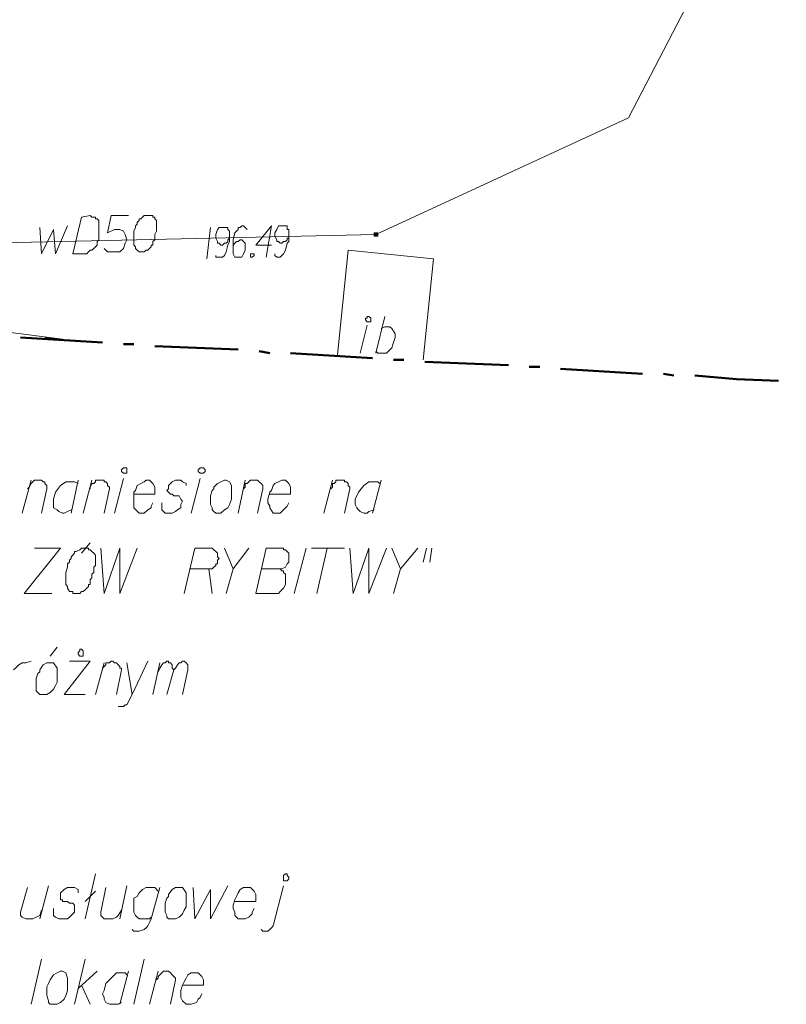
# Model space of a CAD drawing. Header units: metres. Extents: x 7431553 to 7432401, y 5544342 to 5544539.
# Tile 88 of 180: x 7432205 to 7432224, y 5544372 to 5544396. Entities that reach past the tile are written whole.
import ezdxf

# ---------------------------------------------------------------- set-up
doc = ezdxf.new("R2010")
doc.units = ezdxf.units.M
doc.header["$MEASUREMENT"] = 0
doc.layers.add('BG-PR90-PB-PZT-PZT01_2026_04_14$0$MAPA DCP', color=7, linetype='Continuous', lineweight=0)
doc.layers.add('PRIMETECH_XREF', color=7, linetype='Continuous', lineweight=5)

# ---------------------------------------------------------------- blocks, each defined once
blk = doc.blocks.new('BG-PR90-PB-PZT-PZT01_2026_04_14$0$Naddrwiną2025_v2klauzulap')
at = {"layer": 'BG-PR90-PB-PZT-PZT01_2026_04_14$0$MAPA DCP', "linetype": 'Continuous', "lineweight": 0, "transparency": 33554559}
blk.add_hatch(color=5, dxfattribs=at).paths.add_polyline_path([(7431771.48, 5544628.101), (7431771.48, 5544628.101), (7431771.522, 5544628.101), (7431771.522, 5544628.101), (7431771.522, 5544628.144), (7431771.522, 5544628.144), (7431771.522, 5544628.144), (7431771.522, 5544628.144), (7431771.522, 5544628.186), (7431771.522, 5544628.186), (7431771.522, 5544628.186), (7431771.48, 5544628.186), (7431771.48, 5544628.186), (7431771.48, 5544628.186), (7431771.48, 5544628.186), (7431771.438, 5544628.186), (7431771.438, 5544628.186), (7431771.438, 5544628.144), (7431771.438, 5544628.144), (7431771.438, 5544628.144), (7431771.438, 5544628.144), (7431771.438, 5544628.101)])
at = {"layer": 'BG-PR90-PB-PZT-PZT01_2026_04_14$0$MAPA DCP', "color": 5, "linetype": 'Continuous', "lineweight": 18, "transparency": 33554687}
for points in [[(7431762.971, 5544641.055), (7431762.929, 5544640.717), (7431762.675, 5544637.372), (7431768.644, 5544634.282), (7431771.48, 5544628.144), (7431771.776, 5544614.682), (7431771.057, 5544606.511), (7431773.216, 5544606.173)], [(7431771.014, 5544622.132), (7431771.014, 5544621.709), (7431771.438, 5544621.624), (7431771.353, 5544621.794), (7431771.353, 5544621.921), (7431771.395, 5544622.005), (7431771.48, 5544622.048), (7431771.607, 5544622.09), (7431771.692, 5544622.048), (7431771.819, 5544622.005), (7431771.903, 5544621.921), (7431771.903, 5544621.794), (7431771.903, 5544621.667), (7431771.903, 5544621.624), (7431771.819, 5544621.54)], [(7431771.311, 5544619.973), (7431771.946, 5544620.016), (7431771.353, 5544620.312), (7431771.946, 5544620.354), (7431771.268, 5544620.651)]]:
    blk.add_lwpolyline(points, dxfattribs=at)
at = {"layer": 'BG-PR90-PB-PZT-PZT01_2026_04_14$0$MAPA DCP', "linetype": 'Continuous', "lineweight": 50, "transparency": 33554687}
for points in [[(7431774.909, 5544635.891), (7431774.994, 5544636.907), (7431775.036, 5544637.923)], [(7431774.867, 5544635.129), (7431774.909, 5544635.383)], [(7431774.74, 5544632.631), (7431774.867, 5544634.621)], [(7431774.697, 5544631.869), (7431774.697, 5544632.123)], [(7431774.57, 5544629.329), (7431774.613, 5544630.345), (7431774.655, 5544631.361)], [(7431774.528, 5544628.567), (7431774.528, 5544628.821)], [(7431774.359, 5544626.069), (7431774.486, 5544628.059)], [(7431774.316, 5544625.307), (7431774.359, 5544625.561)], [(7431774.189, 5544622.767), (7431774.232, 5544623.783), (7431774.274, 5544624.799)], [(7431774.147, 5544622.005), (7431774.147, 5544622.259)], [(7431773.978, 5544619.508), (7431774.105, 5544621.497)]]:
    blk.add_lwpolyline(points, dxfattribs=at)
at = {"layer": 'BG-PR90-PB-PZT-PZT01_2026_04_14$0$MAPA DCP', "linetype": 'Continuous', "lineweight": 18, "transparency": 33554687}
for points in [[(7431774.528, 5544629.287), (7431772.073, 5544629.541), (7431771.861, 5544627.466), (7431774.401, 5544627.212)], [(7431773.766, 5544628.271), (7431773.724, 5544628.355), (7431773.724, 5544628.482), (7431773.766, 5544628.525), (7431773.893, 5544628.609), (7431773.978, 5544628.609), (7431774.105, 5544628.567), (7431774.232, 5544628.525), (7431774.359, 5544628.398), (7431774.359, 5544628.271), (7431774.359, 5544628.186), (7431774.316, 5544628.144)], [(7431774.359, 5544628.144), (7431773.47, 5544628.355)], [(7431774.359, 5544627.763), (7431773.681, 5544627.932)], [(7431774.02, 5544620.524), (7431773.639, 5544617.56)], [(7431773.978, 5544620.1), (7431774.02, 5544620.524)]]:
    blk.add_lwpolyline(points, dxfattribs=at)
at = {"layer": 'BG-PR90-PB-PZT-PZT01_2026_04_14$0$MAPA DCP', "linetype": 'Continuous', "lineweight": 9, "transparency": 33554687}
for points in [[(7431779.439, 5544629.456), (7431779.1, 5544629.498)], [(7431779.439, 5544629.287), (7431779.1, 5544629.371)], [(7431779.1, 5544628.525), (7431779.608, 5544628.736), (7431779.1, 5544629.16)], [(7431780.201, 5544628.567), (7431779.608, 5544628.736)], [(7431779.1, 5544627.509), (7431780.201, 5544627.593), (7431779.1, 5544627.974), (7431780.201, 5544627.974), (7431779.1, 5544628.398)], [(7431777.449, 5544628.271), (7431778.253, 5544628.059)], [(7431777.534, 5544628.228), (7431777.491, 5544628.186), (7431777.491, 5544627.974), (7431777.576, 5544627.847), (7431777.745, 5544627.72), (7431777.915, 5544627.636), (7431777.999, 5544627.636), (7431778.042, 5544627.636), (7431778.126, 5544627.678), (7431778.169, 5544627.72), (7431778.211, 5544627.763), (7431778.253, 5544627.847), (7431778.253, 5544627.932), (7431778.211, 5544627.974), (7431778.169, 5544628.101)], [(7431777.661, 5544627.043), (7431777.618, 5544627.085), (7431777.534, 5544627.085), (7431777.534, 5544627.128), (7431777.491, 5544627.17), (7431777.449, 5544627.17), (7431777.449, 5544627.212), (7431777.449, 5544627.255), (7431777.449, 5544627.297), (7431777.449, 5544627.339), (7431777.449, 5544627.382), (7431777.491, 5544627.382), (7431777.491, 5544627.424), (7431777.534, 5544627.466), (7431777.576, 5544627.466), (7431777.618, 5544627.509), (7431777.661, 5544627.509), (7431778.253, 5544627.382)], [(7431779.1, 5544626.577), (7431779.1, 5544627.382)], [(7431778.253, 5544626.874), (7431777.449, 5544627.085)], [(7431779.1, 5544626.958), (7431780.201, 5544626.704)], [(7431779.1, 5544626.45), (7431780.201, 5544626.154)], [(7431777.788, 5544625.561), (7431777.788, 5544626.069), (7431777.618, 5544626.069), (7431777.534, 5544626.027), (7431777.449, 5544625.942), (7431777.449, 5544625.858), (7431777.491, 5544625.773), (7431777.534, 5544625.688), (7431777.576, 5544625.646), (7431777.703, 5544625.604), (7431777.745, 5544625.561), (7431777.915, 5544625.519), (7431777.999, 5544625.519), (7431778.084, 5544625.561), (7431778.126, 5544625.561), (7431778.253, 5544625.646), (7431778.253, 5544625.731), (7431778.253, 5544625.773), (7431778.253, 5544625.815), (7431778.169, 5544625.9), (7431778.126, 5544625.942), (7431778.084, 5544625.985), (7431777.999, 5544626.027)], [(7431779.608, 5544625.35), (7431779.608, 5544625.858), (7431779.566, 5544625.942), (7431779.481, 5544625.985), (7431779.439, 5544626.027), (7431779.396, 5544626.027), (7431779.354, 5544626.027), (7431779.312, 5544626.027), (7431779.227, 5544626.027), (7431779.185, 5544625.985), (7431779.142, 5544625.942), (7431779.142, 5544625.9), (7431779.1, 5544625.9), (7431779.1, 5544625.858), (7431779.1, 5544625.815), (7431779.1, 5544625.477), (7431780.201, 5544625.223), (7431780.201, 5544625.731), (7431780.201, 5544625.773), (7431780.158, 5544625.815), (7431780.074, 5544625.9), (7431779.989, 5544625.942), (7431779.904, 5544625.942), (7431779.82, 5544625.942), (7431779.777, 5544625.942), (7431779.735, 5544625.942), (7431779.693, 5544625.9), (7431779.65, 5544625.9), (7431779.65, 5544625.858), (7431779.608, 5544625.815)], [(7431788.371, 5544625.35), (7431788.413, 5544625.392), (7431788.413, 5544625.519), (7431788.371, 5544625.561), (7431788.329, 5544625.604), (7431788.286, 5544625.646), (7431787.313, 5544625.9)], [(7431777.661, 5544624.926), (7431777.618, 5544624.969), (7431777.534, 5544624.969), (7431777.534, 5544625.011), (7431777.491, 5544625.053), (7431777.449, 5544625.096), (7431777.449, 5544625.138), (7431777.449, 5544625.18), (7431777.449, 5544625.223), (7431777.449, 5544625.265), (7431777.491, 5544625.307), (7431777.534, 5544625.35), (7431777.576, 5544625.392), (7431777.618, 5544625.392), (7431777.661, 5544625.392), (7431778.253, 5544625.265)], [(7431779.1, 5544624.461), (7431779.608, 5544624.672), (7431779.1, 5544625.053)], [(7431787.694, 5544624.715), (7431787.694, 5544625.223), (7431787.524, 5544625.223), (7431787.44, 5544625.18), (7431787.355, 5544625.096), (7431787.355, 5544625.011), (7431787.355, 5544624.926), (7431787.397, 5544624.842), (7431787.482, 5544624.799), (7431787.567, 5544624.757), (7431787.651, 5544624.715), (7431787.778, 5544624.672), (7431787.863, 5544624.672), (7431787.948, 5544624.715), (7431788.032, 5544624.715), (7431788.117, 5544624.799), (7431788.117, 5544624.884), (7431788.117, 5544624.926), (7431788.117, 5544624.969), (7431788.075, 5544625.053), (7431788.032, 5544625.096), (7431787.99, 5544625.138), (7431787.948, 5544625.138), (7431787.863, 5544625.18)], [(7431778.253, 5544624.799), (7431777.449, 5544624.969)], [(7431780.201, 5544624.503), (7431779.608, 5544624.672)], [(7431787.355, 5544623.699), (7431788.117, 5544623.741), (7431787.397, 5544624.122), (7431788.117, 5544624.122), (7431787.313, 5544624.545)], [(7431780.201, 5544623.487), (7431779.1, 5544623.741), (7431779.1, 5544624.164), (7431779.142, 5544624.207), (7431779.185, 5544624.249), (7431779.227, 5544624.291), (7431779.312, 5544624.291), (7431779.354, 5544624.334), (7431779.396, 5544624.291), (7431779.439, 5544624.291), (7431779.481, 5544624.291), (7431779.481, 5544624.249), (7431779.523, 5544624.249), (7431779.566, 5544624.207), (7431779.608, 5544624.164), (7431779.608, 5544624.122), (7431779.608, 5544623.614)], [(7431779.608, 5544624.08), (7431780.201, 5544624.164)], [(7431778.253, 5544623.656), (7431777.407, 5544623.868)], [(7431789.726, 5544623.445), (7431789.726, 5544623.953), (7431789.599, 5544623.953), (7431789.514, 5544623.91), (7431789.429, 5544623.826), (7431789.429, 5544623.741), (7431789.429, 5544623.656), (7431789.472, 5544623.572), (7431789.556, 5544623.529), (7431789.641, 5544623.487), (7431789.726, 5544623.445), (7431789.853, 5544623.402), (7431789.937, 5544623.402), (7431790.022, 5544623.402), (7431790.107, 5544623.445), (7431790.191, 5544623.529), (7431790.191, 5544623.614), (7431790.191, 5544623.656), (7431790.149, 5544623.783), (7431790.064, 5544623.826), (7431790.022, 5544623.868), (7431789.937, 5544623.91)], [(7431777.576, 5544623.529), (7431777.534, 5544623.529), (7431777.491, 5544623.445), (7431777.449, 5544623.402), (7431777.449, 5544623.318), (7431777.449, 5544623.275), (7431777.491, 5544623.191), (7431777.576, 5544623.106), (7431777.661, 5544623.106), (7431777.703, 5544623.064), (7431777.745, 5544623.106), (7431777.788, 5544623.148), (7431777.788, 5544623.191), (7431777.83, 5544623.233), (7431777.83, 5544623.318), (7431777.83, 5544623.36), (7431777.915, 5544623.402), (7431777.957, 5544623.445), (7431778.042, 5544623.402), (7431778.126, 5544623.402), (7431778.169, 5544623.318), (7431778.211, 5544623.275), (7431778.253, 5544623.191), (7431778.253, 5544623.148), (7431778.253, 5544623.021), (7431778.211, 5544622.979), (7431778.169, 5544622.937), (7431778.084, 5544622.937), (7431778.042, 5544622.937), (7431777.999, 5544622.937)], [(7431782.106, 5544622.852), (7431782.021, 5544622.894), (7431781.936, 5544622.937), (7431781.894, 5544622.979), (7431781.894, 5544623.021), (7431781.852, 5544623.064), (7431781.852, 5544623.106), (7431781.894, 5544623.106), (7431781.894, 5544623.148), (7431781.936, 5544623.191), (7431782.021, 5544623.191), (7431782.063, 5544623.233), (7431782.021, 5544623.275), (7431781.936, 5544623.318), (7431781.894, 5544623.36), (7431781.894, 5544623.402), (7431781.852, 5544623.445), (7431781.852, 5544623.487), (7431781.894, 5544623.529), (7431781.936, 5544623.572), (7431782.021, 5544623.572), (7431782.063, 5544623.572), (7431782.656, 5544623.445)], [(7431782.656, 5544623.064), (7431782.063, 5544623.233)], [(7431789.599, 5544622.81), (7431789.556, 5544622.852), (7431789.514, 5544622.852), (7431789.472, 5544622.894), (7431789.429, 5544622.937), (7431789.387, 5544622.979), (7431789.387, 5544623.021), (7431789.387, 5544623.064), (7431789.387, 5544623.106), (7431789.429, 5544623.148), (7431789.472, 5544623.191), (7431789.514, 5544623.233), (7431789.556, 5544623.275), (7431789.599, 5544623.275), (7431790.191, 5544623.148)], [(7431782.656, 5544622.725), (7431781.894, 5544622.894)], [(7431787.355, 5544622.894), (7431788.117, 5544622.683), (7431788.202, 5544622.64), (7431788.286, 5544622.598), (7431788.329, 5544622.556), (7431788.371, 5544622.513), (7431788.413, 5544622.386), (7431788.413, 5544622.259), (7431788.371, 5544622.217)], [(7431777.788, 5544622.259), (7431777.788, 5544622.767), (7431777.618, 5544622.767), (7431777.534, 5544622.725), (7431777.449, 5544622.64), (7431777.449, 5544622.556), (7431777.491, 5544622.513), (7431777.534, 5544622.429), (7431777.576, 5544622.344), (7431777.703, 5544622.302), (7431777.745, 5544622.259), (7431777.915, 5544622.259), (7431777.999, 5544622.259), (7431778.084, 5544622.259), (7431778.126, 5544622.259), (7431778.253, 5544622.386), (7431778.253, 5544622.429), (7431778.253, 5544622.513), (7431778.169, 5544622.598), (7431778.126, 5544622.683), (7431778.084, 5544622.683), (7431777.999, 5544622.725)], [(7431788.075, 5544622.683), (7431788.117, 5544622.64), (7431788.117, 5544622.386), (7431788.075, 5544622.344), (7431788.032, 5544622.302), (7431787.948, 5544622.259), (7431787.905, 5544622.259), (7431787.778, 5544622.259), (7431787.736, 5544622.259), (7431787.609, 5544622.259), (7431787.567, 5544622.344), (7431787.482, 5544622.386), (7431787.397, 5544622.471), (7431787.355, 5544622.556), (7431787.355, 5544622.64), (7431787.355, 5544622.767), (7431787.44, 5544622.852)], [(7431790.191, 5544622.64), (7431789.387, 5544622.852)], [(7431781.852, 5544622.598), (7431782.656, 5544622.217), (7431782.91, 5544622.09), (7431782.91, 5544622.048), (7431782.952, 5544622.005), (7431782.952, 5544621.921), (7431782.952, 5544621.878)], [(7431790.191, 5544622.259), (7431789.091, 5544622.513)], [(7431779.1, 5544621.455), (7431780.201, 5544621.54), (7431779.1, 5544621.921), (7431780.201, 5544621.921), (7431779.1, 5544622.344)], [(7431781.894, 5544622.09), (7431782.656, 5544622.217)], [(7431778.253, 5544621.794), (7431777.407, 5544622.005)], [(7431782.063, 5544621.497), (7431782.021, 5544621.497), (7431781.979, 5544621.54), (7431781.936, 5544621.582), (7431781.894, 5544621.582), (7431781.894, 5544621.624), (7431781.894, 5544621.667), (7431781.852, 5544621.709), (7431781.852, 5544621.751), (7431781.894, 5544621.794), (7431781.894, 5544621.836), (7431781.936, 5544621.878), (7431781.979, 5544621.921), (7431782.021, 5544621.921), (7431782.021, 5544621.963), (7431782.063, 5544621.963), (7431782.656, 5544621.836)], [(7431788.117, 5544621.921), (7431787.313, 5544622.09)], [(7431787.355, 5544621.582), (7431787.948, 5544621.455), (7431788.032, 5544621.455), (7431788.075, 5544621.497), (7431788.117, 5544621.54), (7431788.117, 5544621.582), (7431788.117, 5544621.624), (7431788.117, 5544621.751), (7431788.075, 5544621.836), (7431788.032, 5544621.878), (7431787.905, 5544621.963)], [(7431789.387, 5544622.132), (7431790.191, 5544621.921)], [(7431789.472, 5544622.09), (7431789.429, 5544622.048), (7431789.429, 5544621.836), (7431789.556, 5544621.709), (7431789.683, 5544621.582), (7431789.853, 5544621.54), (7431789.937, 5544621.497), (7431790.022, 5544621.54), (7431790.064, 5544621.54), (7431790.149, 5544621.582), (7431790.191, 5544621.667), (7431790.191, 5544621.751), (7431790.191, 5544621.794), (7431790.191, 5544621.878), (7431790.149, 5544621.963)], [(7431777.661, 5544621.201), (7431777.618, 5544621.201), (7431777.534, 5544621.243), (7431777.534, 5544621.286), (7431777.491, 5544621.328), (7431777.449, 5544621.328), (7431777.449, 5544621.37), (7431777.449, 5544621.413), (7431777.449, 5544621.455), (7431777.449, 5544621.497), (7431777.449, 5544621.54), (7431777.491, 5544621.54), (7431777.491, 5544621.582), (7431777.534, 5544621.624), (7431777.576, 5544621.624), (7431777.618, 5544621.667), (7431777.661, 5544621.667), (7431778.253, 5544621.54)], [(7431782.656, 5544621.328), (7431781.894, 5544621.54)], [(7431778.253, 5544621.032), (7431777.449, 5544621.243)], [(7431778.973, 5544621.201), (7431779.227, 5544620.989)], [(7431781.852, 5544620.693), (7431781.852, 5544621.201), (7431782.656, 5544620.566), (7431782.656, 5544621.074)], [(7431788.117, 5544621.074), (7431787.016, 5544621.328)], [(7431787.694, 5544621.074), (7431787.44, 5544621.328)], [(7431789.81, 5544620.905), (7431789.387, 5544621.37)], [(7431789.726, 5544620.989), (7431790.191, 5544621.201)], [(7431790.191, 5544620.82), (7431789.091, 5544621.074)], [(7431777.449, 5544620.905), (7431778.253, 5544620.735)], [(7431777.534, 5544620.905), (7431777.491, 5544620.82), (7431777.491, 5544620.608), (7431777.576, 5544620.481), (7431777.745, 5544620.354), (7431777.915, 5544620.312), (7431777.999, 5544620.312), (7431778.042, 5544620.312), (7431778.126, 5544620.312), (7431778.169, 5544620.397), (7431778.211, 5544620.439), (7431778.253, 5544620.524), (7431778.253, 5544620.566), (7431778.211, 5544620.651), (7431778.169, 5544620.735)], [(7431787.482, 5544620.905), (7431787.397, 5544620.905), (7431787.355, 5544620.82), (7431787.355, 5544620.651), (7431787.397, 5544620.566), (7431787.482, 5544620.481), (7431787.524, 5544620.481), (7431787.609, 5544620.481), (7431787.651, 5544620.481), (7431787.651, 5544620.524), (7431787.694, 5544620.524), (7431787.694, 5544620.566), (7431787.694, 5544620.651), (7431787.736, 5544620.693), (7431787.736, 5544620.778), (7431787.778, 5544620.82), (7431787.863, 5544620.82), (7431787.948, 5544620.82), (7431787.99, 5544620.778), (7431788.075, 5544620.693), (7431788.117, 5544620.651), (7431788.117, 5544620.608), (7431788.117, 5544620.524), (7431788.117, 5544620.439), (7431788.075, 5544620.354), (7431788.032, 5544620.312), (7431787.99, 5544620.312), (7431787.948, 5544620.312), (7431787.863, 5544620.312)], [(7431779.1, 5544619.846), (7431779.1, 5544620.481), (7431780.201, 5544619.592), (7431780.201, 5544620.27)], [(7431781.513, 5544620.397), (7431781.725, 5544620.227)], [(7431777.661, 5544619.677), (7431777.618, 5544619.719), (7431777.534, 5544619.762), (7431777.491, 5544619.804), (7431777.449, 5544619.846), (7431777.449, 5544619.889), (7431777.449, 5544619.931), (7431777.449, 5544619.973), (7431777.449, 5544620.016), (7431777.491, 5544620.058), (7431777.491, 5544620.1), (7431777.534, 5544620.1), (7431777.576, 5544620.143), (7431777.618, 5544620.143), (7431777.661, 5544620.143), (7431778.253, 5544620.016)], [(7431788.117, 5544619.973), (7431787.313, 5544620.185)], [(7431787.355, 5544619.677), (7431787.948, 5544619.508), (7431788.032, 5544619.508), (7431788.075, 5544619.55), (7431788.117, 5544619.635), (7431788.117, 5544619.719), (7431788.117, 5544619.804), (7431788.075, 5544619.889), (7431788.032, 5544619.973), (7431787.905, 5544620.016)], [(7431790.191, 5544619.762), (7431789.091, 5544620.016)], [(7431778.253, 5544619.55), (7431777.449, 5544619.762)], [(7431782.063, 5544619.338), (7431782.021, 5544619.381), (7431781.936, 5544619.465), (7431781.894, 5544619.55), (7431781.894, 5544619.635), (7431781.852, 5544619.762)]]:
    blk.add_lwpolyline(points, dxfattribs=at)
at = {"layer": 'BG-PR90-PB-PZT-PZT01_2026_04_14$0$MAPA DCP', "color": 5, "linetype": 'Continuous', "lineweight": 0, "transparency": 33554687}
blk.add_lwpolyline([(7431771.48, 5544628.101), (7431771.48, 5544628.101), (7431771.522, 5544628.101), (7431771.522, 5544628.101), (7431771.522, 5544628.144), (7431771.522, 5544628.144), (7431771.522, 5544628.144), (7431771.522, 5544628.144), (7431771.522, 5544628.186), (7431771.522, 5544628.186), (7431771.522, 5544628.186), (7431771.48, 5544628.186), (7431771.48, 5544628.186), (7431771.48, 5544628.186), (7431771.48, 5544628.186), (7431771.438, 5544628.186), (7431771.438, 5544628.186), (7431771.438, 5544628.144), (7431771.438, 5544628.144), (7431771.438, 5544628.144), (7431771.438, 5544628.144), (7431771.438, 5544628.101), (7431771.48, 5544628.101)], close=True, dxfattribs=at)
at = {"layer": 'BG-PR90-PB-PZT-PZT01_2026_04_14$0$MAPA DCP', "linetype": 'Continuous', "lineweight": 18, "transparency": 33554687}
blk.add_lwpolyline([(7431773.47, 5544627.932), (7431773.47, 5544627.974), (7431773.512, 5544628.017), (7431773.597, 5544628.017), (7431773.597, 5544627.974), (7431773.597, 5544627.932), (7431773.554, 5544627.89), (7431773.512, 5544627.89), (7431773.512, 5544627.932)], close=True, dxfattribs=at)
at = {"layer": 'BG-PR90-PB-PZT-PZT01_2026_04_14$0$MAPA DCP', "color": 5, "linetype": 'Continuous', "lineweight": 9, "transparency": 33554687}
for points in [[(7431771.946, 5544625.688), (7431771.988, 5544625.688), (7431772.03, 5544625.731), (7431772.03, 5544625.815), (7431771.988, 5544625.858), (7431771.946, 5544625.9), (7431771.861, 5544625.942), (7431771.692, 5544625.985), (7431771.649, 5544626.027), (7431771.48, 5544626.027), (7431771.353, 5544626.027), (7431771.353, 5544625.985), (7431771.268, 5544625.985), (7431771.268, 5544625.942), (7431771.268, 5544625.9), (7431771.268, 5544625.858), (7431771.268, 5544625.815), (7431771.268, 5544625.773), (7431771.353, 5544625.731), (7431771.438, 5544625.688), (7431771.48, 5544625.688), (7431771.522, 5544625.688), (7431771.607, 5544625.731), (7431771.649, 5544625.731), (7431771.649, 5544625.773), (7431771.692, 5544625.815), (7431771.692, 5544625.858), (7431771.649, 5544625.9), (7431771.649, 5544625.942), (7431771.607, 5544625.985), (7431771.565, 5544625.985), (7431771.565, 5544626.027)], [(7431771.734, 5544625.604), (7431771.734, 5544625.223), (7431771.268, 5544625.604), (7431772.03, 5544625.477)], [(7431771.353, 5544625.011), (7431771.311, 5544624.969), (7431771.268, 5544624.926), (7431771.268, 5544624.884), (7431771.311, 5544624.842), (7431771.311, 5544624.799), (7431771.353, 5544624.799), (7431771.438, 5544624.715), (7431771.607, 5544624.672), (7431771.649, 5544624.672), (7431771.861, 5544624.672), (7431771.946, 5544624.672), (7431772.03, 5544624.715), (7431772.03, 5544624.757), (7431772.03, 5544624.842), (7431772.03, 5544624.884), (7431771.946, 5544624.926), (7431771.861, 5544624.969), (7431771.819, 5544624.969), (7431771.776, 5544624.969), (7431771.692, 5544624.969), (7431771.649, 5544624.926), (7431771.607, 5544624.884), (7431771.607, 5544624.842), (7431771.649, 5544624.799), (7431771.649, 5544624.757), (7431771.692, 5544624.715), (7431771.734, 5544624.672)], [(7431771.988, 5544624.249), (7431772.03, 5544624.249), (7431772.03, 5544624.418), (7431771.988, 5544624.461), (7431771.903, 5544624.503), (7431771.734, 5544624.545), (7431771.649, 5544624.588), (7431771.48, 5544624.588), (7431771.395, 5544624.588), (7431771.353, 5544624.545), (7431771.311, 5544624.545), (7431771.311, 5544624.503), (7431771.311, 5544624.461), (7431771.311, 5544624.418), (7431771.311, 5544624.376), (7431771.311, 5544624.334), (7431771.353, 5544624.291), (7431771.48, 5544624.249), (7431771.522, 5544624.249), (7431771.565, 5544624.249), (7431771.649, 5544624.291), (7431771.692, 5544624.291), (7431771.692, 5544624.334), (7431771.734, 5544624.376), (7431771.734, 5544624.418), (7431771.692, 5544624.461), (7431771.692, 5544624.503), (7431771.649, 5544624.545), (7431771.607, 5544624.545), (7431771.565, 5544624.588)], [(7431771.311, 5544624.122), (7431772.073, 5544624.037)]]:
    blk.add_lwpolyline(points, dxfattribs=at)
at = {"layer": 'BG-PR90-PB-PZT-PZT01_2026_04_14$0$MAPA DCP', "linetype": 'Continuous', "lineweight": 9, "transparency": 33554687}
for points in [[(7431787.016, 5544625.942), (7431787.016, 5544625.985), (7431787.059, 5544625.985), (7431787.101, 5544626.027), (7431787.143, 5544626.027), (7431787.186, 5544625.985), (7431787.186, 5544625.942), (7431787.186, 5544625.9), (7431787.143, 5544625.9), (7431787.101, 5544625.9), (7431787.059, 5544625.9)], [(7431777.449, 5544624.461), (7431777.449, 5544624.503), (7431777.491, 5544624.588), (7431777.576, 5544624.63), (7431777.618, 5544624.63), (7431777.661, 5544624.63), (7431777.703, 5544624.63), (7431777.83, 5544624.63), (7431777.915, 5544624.63), (7431778.042, 5544624.588), (7431778.126, 5544624.545), (7431778.169, 5544624.461), (7431778.253, 5544624.376), (7431778.253, 5544624.249), (7431778.211, 5544624.207), (7431778.169, 5544624.164), (7431778.126, 5544624.164), (7431778.042, 5544624.122), (7431777.872, 5544624.122), (7431777.83, 5544624.122), (7431777.703, 5544624.164), (7431777.661, 5544624.207), (7431777.618, 5544624.207), (7431777.534, 5544624.291), (7431777.491, 5544624.376)], [(7431777.153, 5544623.91), (7431777.153, 5544623.953), (7431777.195, 5544623.995), (7431777.237, 5544623.995), (7431777.28, 5544623.953), (7431777.28, 5544623.91), (7431777.28, 5544623.868), (7431777.237, 5544623.826), (7431777.195, 5544623.826), (7431777.153, 5544623.868)], [(7431787.355, 5544623.36), (7431787.355, 5544623.445), (7431787.482, 5544623.529), (7431787.821, 5544623.529), (7431787.905, 5544623.487), (7431787.99, 5544623.445), (7431788.075, 5544623.36), (7431788.117, 5544623.275), (7431788.117, 5544623.148), (7431788.117, 5544623.106), (7431788.075, 5544623.064), (7431788.032, 5544623.064), (7431787.948, 5544623.021), (7431787.778, 5544623.021), (7431787.736, 5544623.021), (7431787.609, 5544623.064), (7431787.567, 5544623.106), (7431787.524, 5544623.106), (7431787.397, 5544623.191), (7431787.355, 5544623.275)], [(7431777.153, 5544622.005), (7431777.153, 5544622.09), (7431777.28, 5544622.09), (7431777.28, 5544622.005), (7431777.237, 5544621.963), (7431777.195, 5544621.963)], [(7431779.1, 5544621.074), (7431779.1, 5544620.989), (7431779.142, 5544620.947), (7431779.185, 5544620.862), (7431779.185, 5544620.82), (7431779.227, 5544620.82), (7431779.269, 5544620.778), (7431779.312, 5544620.735), (7431779.354, 5544620.735), (7431779.396, 5544620.693), (7431779.439, 5544620.693), (7431779.481, 5544620.651), (7431779.566, 5544620.651), (7431779.693, 5544620.608), (7431779.82, 5544620.608), (7431779.904, 5544620.608), (7431779.989, 5544620.608), (7431780.031, 5544620.651), (7431780.074, 5544620.651), (7431780.158, 5544620.693), (7431780.158, 5544620.778), (7431780.201, 5544620.778), (7431780.201, 5544620.82), (7431780.201, 5544620.862), (7431780.201, 5544620.947), (7431780.158, 5544620.989), (7431780.158, 5544621.032), (7431780.116, 5544621.074), (7431780.074, 5544621.116), (7431780.031, 5544621.159), (7431779.989, 5544621.159), (7431779.989, 5544621.201), (7431779.947, 5544621.201), (7431779.904, 5544621.201), (7431779.862, 5544621.201), (7431779.82, 5544621.243), (7431779.777, 5544621.243), (7431779.735, 5544621.243), (7431779.693, 5544621.286), (7431779.608, 5544621.286), (7431779.566, 5544621.286), (7431779.523, 5544621.328), (7431779.439, 5544621.328), (7431779.354, 5544621.328), (7431779.312, 5544621.328), (7431779.269, 5544621.328), (7431779.227, 5544621.286), (7431779.185, 5544621.243), (7431779.142, 5544621.201), (7431779.142, 5544621.159), (7431779.1, 5544621.159), (7431779.1, 5544621.116)], [(7431781.555, 5544620.947), (7431781.555, 5544620.989), (7431781.598, 5544621.032), (7431781.725, 5544621.032), (7431781.725, 5544620.989), (7431781.725, 5544620.947), (7431781.682, 5544620.905), (7431781.64, 5544620.905), (7431781.598, 5544620.947)], [(7431789.387, 5544620.481), (7431789.387, 5544620.524), (7431789.429, 5544620.608), (7431789.556, 5544620.651), (7431789.599, 5544620.651), (7431789.641, 5544620.651), (7431789.768, 5544620.651), (7431789.853, 5544620.651), (7431789.98, 5544620.608), (7431790.064, 5544620.566), (7431790.149, 5544620.481), (7431790.191, 5544620.397), (7431790.191, 5544620.27), (7431790.191, 5544620.227), (7431790.149, 5544620.185), (7431790.107, 5544620.185), (7431789.98, 5544620.143), (7431789.853, 5544620.143), (7431789.768, 5544620.143), (7431789.683, 5544620.185), (7431789.599, 5544620.227), (7431789.472, 5544620.312), (7431789.429, 5544620.397)], [(7431781.894, 5544620.227), (7431781.894, 5544620.312), (7431782.021, 5544620.397), (7431782.36, 5544620.397), (7431782.444, 5544620.354), (7431782.529, 5544620.312), (7431782.614, 5544620.227), (7431782.656, 5544620.143), (7431782.656, 5544620.016), (7431782.656, 5544619.973), (7431782.614, 5544619.931), (7431782.571, 5544619.889), (7431782.487, 5544619.889), (7431782.317, 5544619.889), (7431782.275, 5544619.889), (7431782.148, 5544619.931), (7431782.106, 5544619.973), (7431782.063, 5544619.973), (7431781.936, 5544620.058), (7431781.894, 5544620.143)]]:
    blk.add_lwpolyline(points, close=True, dxfattribs=at)
at = {"layer": 'BG-PR90-PB-PZT-PZT01_2026_04_14$0$MAPA DCP', "color": 5, "linetype": 'Continuous', "lineweight": 9, "transparency": 33554687}
blk.add_lwpolyline([(7431771.946, 5544625.138), (7431771.946, 5544625.18), (7431771.988, 5544625.18), (7431772.03, 5544625.138), (7431772.03, 5544625.096), (7431771.988, 5544625.096), (7431771.946, 5544625.096)], close=True, dxfattribs=at)
at = {"layer": 'BG-PR90-PB-PZT-PZT01_2026_04_14$0$MAPA DCP', "color": 5, "linetype": 'Continuous', "lineweight": 18, "transparency": 33554687}
for points in [[(7431771.014, 5544622.598), (7431771.014, 5544622.513), (7431771.057, 5544622.471), (7431771.099, 5544622.429), (7431771.099, 5544622.386), (7431771.141, 5544622.386), (7431771.184, 5544622.344), (7431771.226, 5544622.344), (7431771.268, 5544622.302), (7431771.311, 5544622.302), (7431771.395, 5544622.259), (7431771.522, 5544622.259), (7431771.607, 5544622.259), (7431771.649, 5544622.259), (7431771.734, 5544622.259), (7431771.776, 5544622.302), (7431771.819, 5544622.302), (7431771.861, 5544622.344), (7431771.903, 5544622.386), (7431771.903, 5544622.429), (7431771.903, 5544622.471), (7431771.903, 5544622.513), (7431771.861, 5544622.556), (7431771.861, 5544622.598), (7431771.819, 5544622.64), (7431771.776, 5544622.683), (7431771.734, 5544622.683), (7431771.734, 5544622.725), (7431771.692, 5544622.725), (7431771.649, 5544622.725), (7431771.607, 5544622.767), (7431771.565, 5544622.767), (7431771.522, 5544622.767), (7431771.48, 5544622.767), (7431771.395, 5544622.81), (7431771.353, 5544622.81), (7431771.268, 5544622.81), (7431771.226, 5544622.81), (7431771.184, 5544622.81), (7431771.141, 5544622.81), (7431771.099, 5544622.767), (7431771.057, 5544622.767), (7431771.057, 5544622.725), (7431771.014, 5544622.725), (7431771.014, 5544622.683), (7431771.014, 5544622.64)], [(7431771.057, 5544620.989), (7431771.014, 5544621.201), (7431771.057, 5544621.243), (7431771.057, 5544621.328), (7431771.099, 5544621.328), (7431771.099, 5544621.37), (7431771.141, 5544621.413), (7431771.226, 5544621.413), (7431771.353, 5544621.413), (7431771.438, 5544621.413), (7431771.48, 5544621.413), (7431771.522, 5544621.413), (7431771.565, 5544621.413), (7431771.607, 5544621.413), (7431771.649, 5544621.37), (7431771.692, 5544621.37), (7431771.734, 5544621.37), (7431771.819, 5544621.286), (7431771.861, 5544621.243), (7431771.861, 5544621.201), (7431771.903, 5544621.159), (7431771.946, 5544621.116), (7431771.946, 5544621.032), (7431771.946, 5544620.778)]]:
    blk.add_lwpolyline(points, close=True, dxfattribs=at)
blk = doc.blocks.new('BG-PR90-PB-PZT-PZT01_2026_04_14')
at = {"layer": 'BG-PR90-PB-PZT-PZT01_2026_04_14$0$MAPA DCP', "rotation": 270}
blk.add_blockref('BG-PR90-PB-PZT-PZT01_2026_04_14$0$Naddrwiną2025_v2klauzulap', (1887585.788, 12976162.34), dxfattribs=at)

msp = doc.modelspace()

# ---------------------------------------------------------------- block references
at = {"layer": 'PRIMETECH_XREF', "linetype": 'Continuous', "lineweight": 0, "rotation": 360}
msp.add_blockref('BG-PR90-PB-PZT-PZT01_2026_04_14', (0, 0), dxfattribs=at)

doc.saveas('drawing.dxf')
